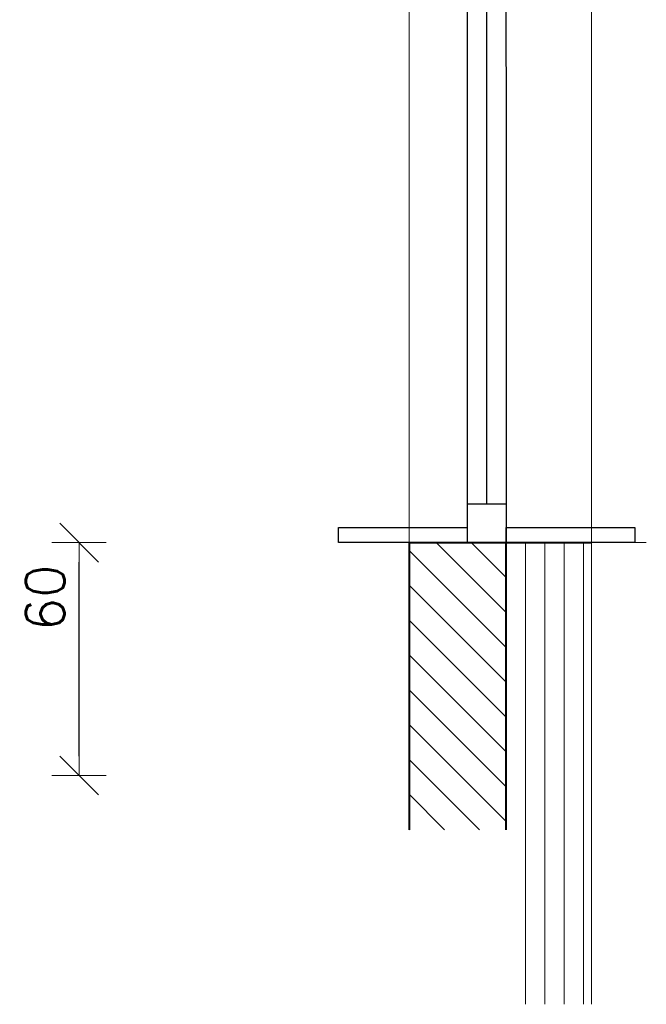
# Model space of a CAD drawing. Header units: millimetres. Extents: x -1427 to 15787, y -1578 to 5789.
# Tile 130 of 146: x 4799 to 4960, y 3284 to 3538. Entities that reach past the tile are written whole.
import ezdxf

# ---------------------------------------------------------------- set-up
doc = ezdxf.new("R2010")
doc.units = ezdxf.units.MM
for name, pattern in [('CACHE', [9.525, 6.35, -3.175]), ('CARKOVANA', [7.5, 5, -2.5]), ('HIDDEN2', [4.7625, 3.175, -1.5875])]:
    doc.linetypes.add(name, pattern=pattern)
for name, color, linetype, lineweight in [('!! 1_ PROJ WARSTWY', 252, 'Continuous', 9), ('!! 1_ tynk zewn  - nowy', 21, 'Continuous', 20), ('!! 1_hatch projektowane ściany', 4, 'Continuous', 5), ('!! 1_PROJ Sciany', 2, 'Continuous', 40), ('!! 1_PROJ TERMOIZOL', 132, 'Continuous', 5), ('!! 1_PROJ widok', 5, 'Continuous', 9), ('!! wymiary osi', 250, 'Continuous', 9)]:
    doc.layers.add(name, color=color, linetype=linetype, lineweight=lineweight)
doc.layers.add('!! 1_Wyburzenia', color=252, linetype='CARKOVANA', lineweight=13, true_color=0x696969)
doc.layers.add('PROJ OKNO', color=3, linetype='CACHE')
doc.styles.add('TXT', font='simplex.shx')
doc.linetypes.add('ZIGZAG', pattern='A,0.00254,-5.08,[131,ltypeshp.shx,S=5.08,R=0,X=-5.08,Y=0],-10.16,[131,ltypeshp.shx,S=5.08,R=180,X=5.08,Y=0],-5.08', length=20.32254)
doc.dimstyles.new('DIM50', dxfattribs={"dimscale": 5, "dimtxt": 2, "dimasz": 1, "dimexe": 0, "dimexo": 0, "dimgap": 0.5, "dimtad": 1, "dimdec": 4, "dimrnd": 0.5, "dimdsep": 46, "dimtxsty": 'TXT', "dimblk": 'TICK1', "dimblk1": 'TICK1', "dimblk2": 'TICK1', "dimsah": 1, "dimcen": 0, "dimse1": 1, "dimse2": 1, "dimclrd": 1, "dimclre": 7, "dimclrt": 9, "dimadec": 0, "dimazin": 0, "dimtfac": 1, "dimtdec": 4, "dimtmove": 2, "dimatfit": 3, "dimldrblk": 'TICK1', "dimfxl": 1, "dimtolj": 1, "dimarcsym": 0})

# ---------------------------------------------------------------- blocks, each defined once
blk = doc.blocks.new('TICK1')
at = {"color": 0}
for p, q in [((0, -1.4), (0, 1.4)), ((0, 0), (-1, 0))]:
    blk.add_line(p, q, dxfattribs=at)
at = {"color": 2}
blk.add_line((-1, -1), (1, 1), dxfattribs=at)
blk = doc.blocks.new('*D194')
at = {"layer": '!! wymiary osi', "color": 1, "lineweight": -2, "transparency": 16777216}
blk.add_line((4814.31, 3348.43), (4814.31, 3398.43), dxfattribs=at)
at = {"layer": 'DEFPOINTS', "color": 0, "transparency": 16777216}
for p in [(4814.31, 3403.43), (4899.35, 3403.43), (4899.35, 3343.43)]:
    blk.add_point(p, dxfattribs=at)
at = {"layer": '!! wymiary osi', "color": 1, "lineweight": -2, "transparency": 16777216, "xscale": 5, "yscale": 5, "zscale": 5}
for p, rotation in [((4814.31, 3403.43), 90), ((4814.31, 3343.43), 270)]:
    blk.add_blockref('TICK1', p, dxfattribs=dict(at, rotation=rotation))
at = {"layer": '!! wymiary osi', "color": 9, "transparency": 16777216, "insert": (4805.56, 3389.21), "char_height": 10, "attachment_point": 5, "rotation": 90, "style": 'TXT'}
blk.add_mtext('\\A1;60', dxfattribs=at)

msp = doc.modelspace()

# ---------------------------------------------------------------- hatches: boundary and pattern name
at = {"layer": '!! 1_hatch projektowane ściany'}
h = msp.add_hatch(dxfattribs=at)
h.set_pattern_fill('ANSI31', color=256, scale=2, angle=90)
h.set_pattern_definition([(135, (-194572.281, -76718.236), (-4.49012806, -4.49012806), [])])
h.paths.add_polyline_path([(4899.34724, 3329.43272), (4924.34724, 3329.43272), (4924.34724, 3403.43272), (4899.34724, 3403.43272)])

# ---------------------------------------------------------------- linework, layer by layer
at = {"layer": '!! 1_ PROJ WARSTWY'}
msp.add_lwpolyline([(4934.34724, 3284.43272), (4934.34724, 3403.43272)], dxfattribs=at)
at = {"layer": '!! 1_ tynk zewn  - nowy'}
for points in [[(4944.34724, 3284.43272), (4944.34724, 3403.43272)], [(4946.34724, 3284.43272), (4946.34724, 3403.43272)]]:
    msp.add_lwpolyline(points, dxfattribs=at)
at = {"layer": '!! 1_PROJ Sciany'}
for points in [[(4899.34724, 3403.43272), (4946.34724, 3403.43272)], [(4899.34724, 3403.43272), (4899.34724, 3329.43272)], [(4924.34724, 3329.43272), (4924.34724, 3403.43272)]]:
    msp.add_lwpolyline(points, dxfattribs=at)
at = {"layer": '!! 1_PROJ TERMOIZOL', "linetype": 'ZIGZAG', "ltscale": 0.75}
for points in [[(4929.34724, 3284.43272), (4929.34724, 3403.43272)], [(4939.34724, 3284.43272), (4939.34724, 3403.43272)]]:
    msp.add_lwpolyline(points, dxfattribs=at)
at = {"layer": '!! 1_PROJ widok'}
for points in [[(4899.34724, 3403.43272), (4899.34724, 3648.43272)], [(4946.34724, 3403.43272), (4946.34724, 3648.43272)]]:
    msp.add_lwpolyline(points, dxfattribs=at)
at = {"layer": '!! 1_Wyburzenia', "linetype": 'HIDDEN2', "ltscale": 3}
for points in [[(4960.49296, 3403.43272), (4891.49296, 3403.43272)], [(4919.34724, 3403.43272), (4931.34724, 3403.43272)]]:
    msp.add_lwpolyline(points, dxfattribs=at)
at = {"layer": 'PROJ OKNO', "linetype": 'Continuous'}
for points in [[(4914.30741, 3648.43272), (4914.34724, 3403.43272)], [(4924.30741, 3648.80992), (4924.34724, 3403.43272)], [(4919.30741, 3638.80992), (4919.34724, 3413.43272)], [(4914.34724, 3413.43272), (4924.34724, 3413.43272)]]:
    msp.add_lwpolyline(points, dxfattribs=at)
for points in [[(4914.34724, 3403.43272), (4881.20009, 3403.43272), (4881.20009, 3407.34794), (4914.34724, 3407.34794)], [(4957.49439, 3403.43272), (4924.34724, 3403.43272), (4924.34724, 3407.34794), (4957.49439, 3407.34794)]]:
    msp.add_lwpolyline(points, close=True, dxfattribs=at)

# ---------------------------------------------------------------- dimensions: what is measured, and where the dimension line sits
at = {"layer": '!! wymiary osi'}
dim = msp.add_linear_dim(base=(4814.31056, 3403.43272), p1=(4899.34724, 3343.43272), p2=(4899.34724, 3403.43272), angle=270, dimstyle='DIM50', dxfattribs=at)
dim.commit()
dim.dimension.update_dxf_attribs({"geometry": '*D194', "text_midpoint": (4805.56056, 3389.21306), "dimtype": 160})

doc.saveas('drawing.dxf')
